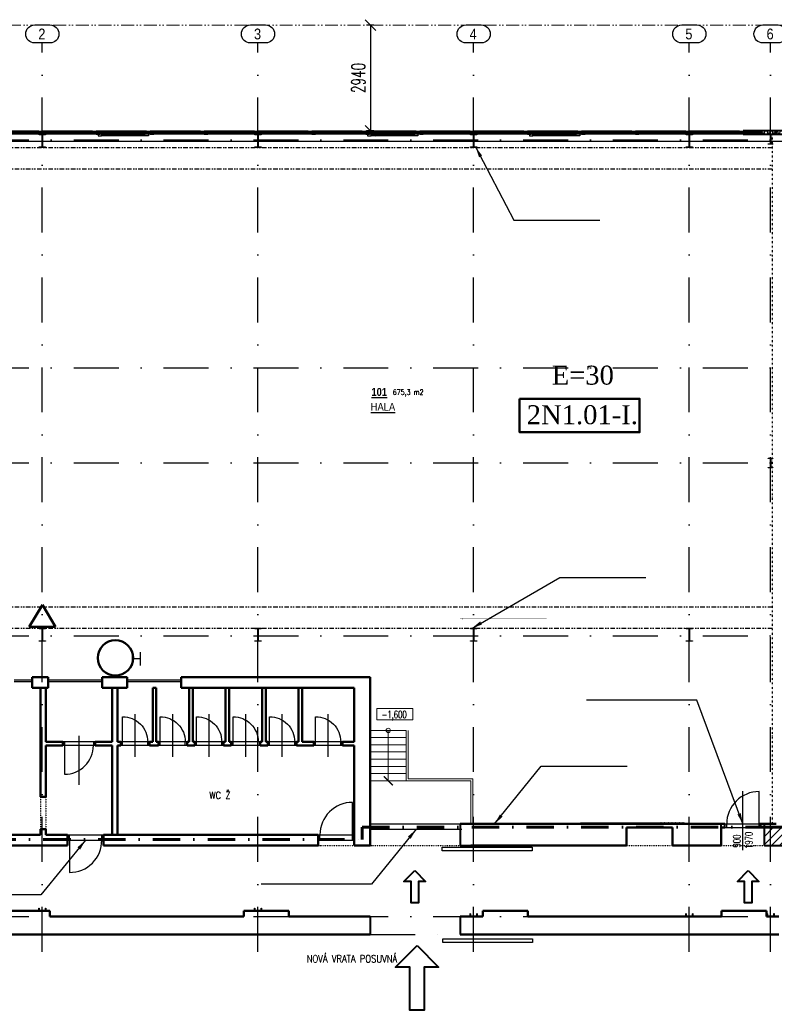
# Model space of a CAD drawing. Header units: millimetres. Extents: x 2886542 to 7567581, y -792623 to 134766.
# Tile 22 of 256: x 3891548 to 3912543, y -362976 to -335601. Entities that reach past the tile are written whole.
import ezdxf

# ---------------------------------------------------------------- set-up
doc = ezdxf.new("R2010")
doc.units = ezdxf.units.MM
for name, pattern in [('ACAD_ISO04W100', [30, 24, -3, 0, -3]), ('ACAD_ISO12W100', [21, 12, -3, 0, -3, 0, -3]), ('DASHDOT', [1, 0.5, -0.25, 0, -0.25]), ('DASHDOTX2', [50.8, 25.4, -12.7, 0, -12.7]), ('DIVIDE', [1.25, 0.5, -0.25, 0, -0.25, 0, -0.25]), ('TEČKOVANÁ', [0.25, 0, -0.25])]:
    doc.linetypes.add(name, pattern=pattern)
for name, color, linetype in [('IN_BP_BOURACI PRACE', 40, 'Continuous'), ('IN_C_CERCHOVANA', 7, 'DIVIDE'), ('IN_C_OSA', 6, 'DASHDOT'), ('IN_LEGENDA_M', 3, 'Continuous'), ('IN_NS_CERCHOVAMA', 20, 'DIVIDE'), ('IN_NS_TENKA', 20, 'Continuous'), ('IN_NS_VYPLNE OTVORU', 16, 'Continuous'), ('IN_TEXT', 7, 'Continuous'), ('IN_VYPLNE OTVORU', 151, 'Continuous'), ('požárničina', 10, 'Continuous')]:
    doc.layers.add(name, color=color, linetype=linetype)
for name, color, linetype, lineweight in [('IN_C_TLUSTA', 5, 'Continuous', 50), ('IN_NS_TLUSTA', 1, 'Continuous', 40), ('IN_SLOUPY', 134, 'Continuous', 30), ('IN_SRAFY', 8, 'Continuous', 9), ('STÁVAJÍCÍ OBJEKTY', 253, 'Continuous', 9)]:
    doc.layers.add(name, color=color, linetype=linetype, lineweight=lineweight)
doc.layers.add('IN_HELP', color=6, linetype='Continuous', plot=False)
doc.styles.add('ARIAL', font='arial.ttf')
doc.styles.add('DVERE', font='SIMPLEX.shx', dxfattribs={"width": 0.65})
doc.styles.add('KOTY', font='SIMPLEX.SHX', dxfattribs={"width": 0.7})
doc.styles.add('ROMAND', font='romand.shx', dxfattribs={"width": 0.85})
doc.styles.add('ROMANT', font='romant')
doc.styles.get("Standard").update_dxf_attribs({"font": 'arial.ttf'})
doc.dimstyles.new('1_75', dxfattribs={"dimscale": 75, "dimtxt": 2.5, "dimasz": 2, "dimexe": 0.7, "dimexo": 0.625, "dimgap": 1, "dimtad": 1, "dimdec": 0, "dimrnd": 1, "dimtxsty": 'DVERE', "dimblk": 'OBLIQUE', "dimcen": 1.5, "dimclrd": 256, "dimclre": 256, "dimclrt": 4, "dimadec": 0, "dimazin": 0, "dimtm": 1e-09, "dimtfac": 1, "dimtdec": 0, "dimtix": 1, "dimtmove": 2, "dimatfit": 3, "dimldrblk": 'OBLIQUE', "dimfxl": 0, "dimarcsym": 0})
doc.dimstyles.new('IN_100', dxfattribs={"dimtxt": 200, "dimasz": 80, "dimexe": 40, "dimexo": 250, "dimgap": 150, "dimtad": 1, "dimdec": 4, "dimrnd": 5, "dimdsep": 46, "dimlunit": 6, "dimtxsty": 'KOTY', "dimblk": 'ARCHTICK', "dimcen": 40, "dimclrd": 256, "dimclrt": 7, "dimadec": 0, "dimazin": 0, "dimtfac": 1, "dimtdec": 4, "dimtmove": 1, "dimatfit": 3, "dimldrblk": 'ARCHTICK', "dimfxl": 0, "dimtolj": 1, "dimtzin": 0, "dimlwd": -1, "dimlwe": -1, "dimarcsym": 0})
doc.dimstyles.new('úhlová', dxfattribs={"dimscale": 0.2, "dimtxt": 2.5, "dimasz": 1.5, "dimexe": 0, "dimexo": 3, "dimgap": 1, "dimtad": 1, "dimdec": 0, "dimzin": 0, "dimdsep": 46, "dimtxsty": 'ROMANT', "dimcen": 5, "dimclrd": 256, "dimclre": 256, "dimclrt": 7, "dimadec": 1, "dimazin": 0, "dimtfac": 1, "dimtdec": 0, "dimtix": 1, "dimtmove": 2, "dimatfit": 3, "dimfxl": 0, "dimtvp": 2, "dimtolj": 1, "dimtzin": 0, "dimarcsym": 0})

# ---------------------------------------------------------------- blocks, each defined once
blk = doc.blocks.new('_ArchTick')
at = {"color": 0, "linetype": 'ByBlock', "const_width": 0.15}
blk.add_lwpolyline([(-0.5, -0.5), (0.5, 0.5)], dxfattribs=at)
blk = doc.blocks.new('_Oblique')
at = {"color": 0, "linetype": 'ByBlock', "lineweight": -2}
blk.add_line((-0.5, -0.5), (0.5, 0.5), dxfattribs=at)
blk = doc.blocks.new('*D3070')
at = {"layer": 'Defpoints', "color": 0, "linetype": 'Continuous', "lineweight": 50}
for p in [(3901499, -335751), (3901306, -338691), (3901499, -338691)]:
    blk.add_point(p, dxfattribs=at)
at = {"layer": 'požárničina', "color": 7, "linetype": 'Continuous', "lineweight": -2}
for p, q in [((3901405, -335751), (3901201, -335751)), ((3901405, -338691), (3901201, -338691))]:
    blk.add_line(p, q, dxfattribs=at)
at = {"layer": 'požárničina', "color": 7, "lineweight": -2}
blk.add_line((3901306, -335751), (3901306, -338691), dxfattribs=at)
at = {"layer": 'požárničina', "color": 7, "linetype": 'Continuous', "lineweight": -2, "xscale": 300, "yscale": 300, "zscale": 300}
for p, rotation in [((3901306, -335751), 90), ((3901306, -338691), 270)]:
    blk.add_blockref('_Oblique', p, dxfattribs=dict(at, rotation=rotation))
at = {"layer": 'požárničina', "color": 7, "linetype": 'Continuous', "lineweight": 9, "insert": (3900969, -337221), "char_height": 375, "attachment_point": 5, "rotation": 90, "style": 'DVERE'}
blk.add_mtext('2940', dxfattribs=at)

msp = doc.modelspace()

# ---------------------------------------------------------------- hatches: boundary and pattern name
at = {"layer": 'IN_SRAFY'}
h = msp.add_hatch(dxfattribs=at)
h.set_pattern_fill('HONEY', color=250, scale=15)
h.set_pattern_definition([(0, (3590032.77, -350293.27), (71.4375, 41.2444597), [47.625, -95.25]), (120, (3590032.77, -350293.27), (-71.4375, 41.24446), [47.625, -95.25]), (60, (3590032.77, -350293.27), (2e-07, 82.4889196), [-95.25, 47.625])])
h.paths.add_polyline_path([(3914058.2, -338690.8), (3911678.2, -338690.8), (3911678.2, -338790.8), (3914058.2, -338790.8)])
at = {"layer": 'IN_SRAFY', "lineweight": 30}
h = msp.add_hatch(dxfattribs=at)
h.set_pattern_fill('ANSI31', color=250, scale=50)
h.set_pattern_definition([(45, (3590032.77, -350293.27), (-112.2532, 112.2532), [])])
h.paths.add_polyline_path([(3912818.2, -358060.8), (3912438.2, -358060.8), (3912438.2, -358560.8), (3912818.2, -358560.8)])
h.paths.add_polyline_path([(3912438.2, -358060.8), (3912268.2, -358060.8), (3912268.2, -358560.8), (3912438.2, -358560.8)])

# ---------------------------------------------------------------- linework, layer by layer
at = {"color": 250, "linetype": 'TEČKOVANÁ', "lineweight": 13, "ltscale": 20}
for p, q in [((3906203.2, -352260.8), (3903803.2, -352260.8)), ((3910043.2, -357925.6), (3907143.2, -357925.6))]:
    msp.add_line(p, q, dxfattribs=at)
at = {"layer": 'IN_BP_BOURACI PRACE', "color": 250}
for p, q in [((3901303.2, -357960.8), (3903853.2, -357960.8)), ((3901303.2, -358110.8), (3903853.2, -358110.8))]:
    msp.add_line(p, q, dxfattribs=at)
at = {"layer": 'IN_C_CERCHOVANA', "color": 250, "ltscale": 50}
for p, q in [((3892123.2, -357210.8), (3892123.2, -358110.8)), ((3892273.2, -357210.8), (3892273.2, -358110.8)), ((3899853.2, -358560.8), (3900853.2, -358560.8)), ((3901303.2, -358560.8), (3904103.3, -358560.8)), ((3908433.2, -358560.8), (3909708.2, -358560.8)), ((3911068.2, -358560.8), (3912268.2, -358560.8))]:
    msp.add_line(p, q, dxfattribs=at)
at = {"layer": 'IN_C_OSA', "color": 250, "ltscale": 2500}
for p, q in [((3892178.2, -361517), (3892178.2, -336248.2)), ((3898178.2, -361517), (3898178.2, -336248.2)), ((3904178.2, -361517), (3904178.2, -336248.2)), ((3910178.2, -361517), (3910178.2, -336248.2)), ((3912438.2, -361517), (3912438.2, -336248.2)), ((3885552.3, -338940.8), (3946125.5, -338940.8)), ((3885552.3, -345275.8), (3946125.5, -345275.8)), ((3885552.3, -347925.8), (3946125.5, -347925.8)), ((3885552.3, -352730.8), (3946125.5, -352730.8)), ((3885552.3, -360530.8), (3913770.8, -360530.8)), ((3901303.2, -361030.8), (3903803.2, -361030.8))]:
    msp.add_line(p, q, dxfattribs=at)
at = {"layer": 'IN_C_OSA', "color": 250, "linetype": 'ByBlock'}
for points in [[(3891967, -336248.2, -1), (3891967, -335748.2), (3892389.5, -335748.2, -1), (3892389.5, -336248.2)], [(3897967, -336248.2, -1), (3897967, -335748.2), (3898389.5, -335748.2, -1), (3898389.5, -336248.2)], [(3903967, -336248.2, -1), (3903967, -335748.2), (3904389.5, -335748.2, -1), (3904389.5, -336248.2)], [(3909967, -336248.2, -1), (3909967, -335748.2), (3910389.5, -335748.2, -1), (3910389.5, -336248.2)], [(3912227, -336248.2, -1), (3912227, -335748.2), (3912649.5, -335748.2, -1), (3912649.5, -336248.2)]]:
    msp.add_lwpolyline(points, format="xyb", close=True, dxfattribs=at)
at = {"layer": 'IN_C_TLUSTA', "color": 250}
for p, q in [((3891893.2, -354180.8), (3891893.2, -353880.8)), ((3892343.2, -353880.8), (3891893.2, -353880.8)), ((3892343.2, -354180.8), (3892343.2, -353880.8)), ((3894543.2, -353880.8), (3893843.2, -353880.8)), ((3893843.2, -354180.8), (3893843.2, -353880.8)), ((3894543.2, -354180.8), (3894543.2, -353880.8)), ((3901303.2, -353880.8), (3896043.2, -353880.8)), ((3896043.2, -354180.8), (3896043.2, -353880.8)), ((3901303.2, -353880.8), (3901303.2, -358560.8)), ((3892343.2, -354180.8), (3891893.2, -354180.8)), ((3892123.2, -357210.8), (3892123.2, -354180.8)), ((3892273.2, -355680.8), (3892273.2, -354180.8)), ((3892273.2, -355680.8), (3892273.2, -354180.8)), ((3894543.2, -354180.8), (3893843.2, -354180.8)), ((3894123.2, -355680.8), (3894123.2, -354180.8)), ((3894273.2, -355680.8), (3894273.2, -354180.8)), ((3895248.2, -355680.8), (3895248.2, -354180.8)), ((3895248.2, -354180.8), (3895348.2, -354180.8)), ((3895348.2, -355680.8), (3895348.2, -354180.8)), ((3900853.2, -354180.8), (3896043.2, -354180.8)), ((3896263.2, -355680.8), (3896263.2, -354180.8)), ((3896363.2, -355680.8), (3896363.2, -354180.8)), ((3897278.2, -355680.8), (3897278.2, -354180.8)), ((3897378.2, -355680.8), (3897378.2, -354180.8)), ((3898293.2, -355680.8), (3898293.2, -354180.8)), ((3898393.2, -355680.8), (3898393.2, -354180.8)), ((3899308.2, -355680.8), (3899308.2, -354180.8)), ((3899408.2, -355680.8), (3899408.2, -354180.8)), ((3900853.2, -354180.8), (3900853.2, -355680.8)), ((3892748.2, -355680.8), (3892273.2, -355680.8)), ((3892273.2, -357210.8), (3892273.2, -355780.8)), ((3892748.2, -355780.8), (3892273.2, -355780.8)), ((3892748.2, -355780.8), (3892748.2, -355680.8)), ((3894123.2, -355680.8), (3893648.2, -355680.8)), ((3893648.2, -355780.8), (3893648.2, -355680.8)), ((3894123.2, -355780.8), (3893648.2, -355780.8)), ((3894123.2, -358260.8), (3894123.2, -355780.8)), ((3894360.7, -355680.8), (3894273.2, -355680.8)), ((3894360.7, -355780.8), (3894273.2, -355780.8)), ((3894273.2, -358260.8), (3894273.2, -355780.8)), ((3894360.7, -355680.8), (3894360.7, -355780.8)), ((3895248.2, -355680.8), (3895160.7, -355680.8)), ((3895160.7, -355680.8), (3895160.7, -355780.8)), ((3895405.7, -355780.8), (3895160.7, -355780.8)), ((3895405.7, -355680.8), (3895348.2, -355680.8)), ((3895405.7, -355680.8), (3895405.7, -355780.8)), ((3896263.2, -355680.8), (3896205.7, -355680.8)), ((3896205.7, -355680.8), (3896205.7, -355780.8)), ((3896420.7, -355780.8), (3896205.7, -355780.8)), ((3896420.7, -355680.8), (3896363.2, -355680.8)), ((3896420.7, -355680.8), (3896420.7, -355780.8)), ((3897278.2, -355680.8), (3897220.7, -355680.8)), ((3897220.7, -355680.8), (3897220.7, -355780.8)), ((3897435.7, -355780.8), (3897220.7, -355780.8)), ((3897435.7, -355680.8), (3897378.2, -355680.8)), ((3897435.7, -355680.8), (3897435.7, -355780.8)), ((3898293.2, -355680.8), (3898235.7, -355680.8)), ((3898235.7, -355680.8), (3898235.7, -355780.8)), ((3898450.7, -355780.8), (3898235.7, -355780.8)), ((3898450.7, -355680.8), (3898393.2, -355680.8)), ((3898450.7, -355680.8), (3898450.7, -355780.8)), ((3899308.2, -355680.8), (3899250.7, -355680.8)), ((3899250.7, -355680.8), (3899250.7, -355780.8)), ((3899730.7, -355780.8), (3899250.7, -355780.8)), ((3899730.7, -355680.8), (3899408.2, -355680.8)), ((3899730.7, -355680.8), (3899730.7, -355780.8)), ((3900853.2, -355680.8), (3900530.7, -355680.8)), ((3900530.7, -355680.8), (3900530.7, -355780.8)), ((3900853.2, -355780.8), (3900530.7, -355780.8)), ((3900853.2, -355780.8), (3900853.2, -358260.8)), ((3892273.2, -357210.8), (3892123.2, -357210.8)), ((3903803.2, -357960.8), (3911168.2, -357960.8)), ((3908433.2, -358060.9), (3909708.2, -358060.8)), ((3908433.2, -358560.8), (3908433.2, -358060.9)), ((3909708.2, -358560.8), (3909708.2, -358060.8)), ((3911068.2, -358060.9), (3911168.2, -358060.8)), ((3911068.2, -358560.8), (3911068.2, -358060.9)), ((3912118.2, -357960.8), (3912593.2, -357960.8)), ((3912268.2, -358060.8), (3912818.2, -358060.8)), ((3892123.2, -358260.8), (3886243.2, -358260.8)), ((3892273.2, -358110.8), (3892123.2, -358110.8)), ((3892123.2, -358260.8), (3892123.2, -358110.8)), ((3892273.2, -358260.8), (3892273.2, -358110.8)), ((3892883.2, -358260.8), (3892273.2, -358260.8)), ((3892883.2, -358560.8), (3892883.2, -358260.8)), ((3899853.2, -358260.8), (3893883.2, -358260.8)), ((3893883.2, -358560.8), (3893883.2, -358260.8)), ((3899853.2, -358560.8), (3899853.2, -358260.8)), ((3900853.2, -358560.8), (3900853.2, -358260.8)), ((3892883.2, -358560.8), (3885943.2, -358560.8)), ((3899853.2, -358560.8), (3893883.2, -358560.8)), ((3900853.2, -358560.8), (3901303.2, -358560.8)), ((3904103.2, -358560.8), (3908433.2, -358560.8)), ((3909708.2, -358560.8), (3911068.2, -358560.8)), ((3891133.2, -360380.8), (3892383.2, -360380.8)), ((3892383.2, -360380.8), (3892383.2, -360530.8)), ((3897783.2, -360380.8), (3899033.2, -360380.8)), ((3897783.2, -360380.8), (3897783.2, -360530.8)), ((3899033.2, -360380.8), (3899033.2, -360530.8)), ((3904433.2, -360380.8), (3905683.2, -360380.8)), ((3904433.2, -360380.8), (3904433.2, -360530.8)), ((3905683.2, -360380.8), (3905683.2, -360530.8)), ((3911070.8, -360380.8), (3912320.8, -360380.8)), ((3911070.8, -360380.8), (3911070.8, -360530.8)), ((3912320.8, -360380.8), (3912320.8, -360530.8)), ((3897783.2, -360530.8), (3892383.2, -360530.8)), ((3901303.2, -360530.8), (3899033.2, -360530.8)), ((3904433.2, -360530.8), (3903803.2, -360530.8)), ((3911070.8, -360530.8), (3905683.2, -360530.8)), ((3912670.8, -360530.8), (3912320.8, -360530.8)), ((3901303.2, -361030.8), (3885943.2, -361030.8)), ((3912670.8, -361030.8), (3903803.2, -361030.8))]:
    msp.add_line(p, q, dxfattribs=at)
at = {"layer": 'IN_NS_CERCHOVAMA', "color": 250, "ltscale": 100}
msp.add_line((3912493.2, -357960.8), (3912493.2, -338790.8), dxfattribs=at)
at = {"layer": 'IN_NS_CERCHOVAMA', "color": 250, "ltscale": 250}
for p, q in [((3886093.2, -339150.8), (3912493.2, -339150.8)), ((3886093.2, -339750.8), (3912493.2, -339750.8)), ((3886093.2, -351920.8), (3912493.2, -351920.8)), ((3886093.2, -352520.8), (3912493.2, -352520.8))]:
    msp.add_line(p, q, dxfattribs=at)
at = {"layer": 'IN_NS_TENKA', "color": 250}
msp.add_line((3927643.2, -338990.8), (3886243.2, -338990.8), dxfattribs=at)
at = {"layer": 'IN_NS_TLUSTA', "color": 250}
for p, q in [((3914058.2, -338690.8), (3911678.2, -338690.8)), ((3911678.2, -338690.8), (3911678.2, -338790.8)), ((3914058.2, -338790.8), (3911678.2, -338790.8)), ((3903803.2, -357960.8), (3903803.2, -358560.8)), ((3911068.2, -358560.8), (3911068.2, -357960.8)), ((3911068.2, -357960.8), (3911168.2, -357960.8)), ((3911068.2, -358060.8), (3911168.2, -358060.8)), ((3911168.2, -358060.8), (3911168.2, -357960.8)), ((3912168.2, -357960.8), (3912268.2, -357960.8)), ((3912168.2, -358060.8), (3912168.2, -357960.8)), ((3912168.2, -358060.8), (3912268.2, -358060.8)), ((3912268.2, -358560.8), (3912268.2, -357960.8)), ((3903803.2, -358560.8), (3904103.2, -358560.8)), ((3912268.2, -358560.8), (3912818.2, -358560.8)), ((3901303.2, -360530.8), (3901303.2, -361030.8)), ((3903803.2, -360530.8), (3903803.2, -361030.8))]:
    msp.add_line(p, q, dxfattribs=at)
for points in [[(3902539.3, -359258.3), (3902839.3, -359557.3), (3902639.3, -359557.3), (3902639.3, -360157.3), (3902439.3, -360157.3), (3902439.3, -359557.3), (3902239.3, -359557.3)], [(3911815.9, -359258.3), (3912115.9, -359557.3), (3911915.9, -359557.3), (3911915.9, -360157.3), (3911715.9, -360157.3), (3911715.9, -359557.3), (3911515.9, -359557.3)], [(3902603.2, -361345.1), (3903203.2, -361943.1), (3902803.2, -361943.1), (3902803.2, -363143.1), (3902403.2, -363143.1), (3902403.2, -361943.1), (3902003.2, -361943.1)]]:
    msp.add_lwpolyline(points, close=True, dxfattribs=at)
at = {"layer": 'IN_NS_VYPLNE OTVORU', "color": 250}
for p, q in [((3892078.2, -338700.8), (3890728.2, -338700.8)), ((3892078.2, -338730.8), (3890778.2, -338730.8)), ((3892078.2, -338750.8), (3890778.2, -338750.8)), ((3892078.2, -338780.8), (3890778.2, -338780.8)), ((3893578.2, -338700.8), (3892228.2, -338700.8)), ((3893578.2, -338730.8), (3892278.2, -338730.8)), ((3893578.2, -338750.8), (3892278.2, -338750.8)), ((3893578.2, -338780.8), (3892278.2, -338780.8)), ((3895078.2, -338700.8), (3893728.2, -338700.8)), ((3895078.2, -338730.8), (3893778.2, -338730.8)), ((3895078.2, -338750.8), (3893778.2, -338750.8)), ((3895028.2, -338750.8), (3893778.2, -338750.8)), ((3895078.2, -338780.8), (3893778.2, -338780.8)), ((3895028.2, -338780.8), (3893828.2, -338780.8)), ((3895028.2, -338800.8), (3893828.2, -338800.8)), ((3895028.2, -338830.8), (3893828.2, -338830.8)), ((3896578.2, -338700.8), (3895228.2, -338700.8)), ((3896578.2, -338730.8), (3895278.2, -338730.8)), ((3896578.2, -338750.8), (3895278.2, -338750.8)), ((3896578.2, -338780.8), (3895278.2, -338780.8)), ((3898078.2, -338700.8), (3896728.2, -338700.8)), ((3898078.2, -338730.8), (3896778.2, -338730.8)), ((3898078.2, -338750.8), (3896778.2, -338750.8)), ((3898078.2, -338780.8), (3896778.2, -338780.8)), ((3899578.2, -338700.8), (3898228.2, -338700.8)), ((3899578.2, -338730.8), (3898278.2, -338730.8)), ((3899578.2, -338750.8), (3898278.2, -338750.8)), ((3899578.2, -338780.8), (3898278.2, -338780.8)), ((3901078.2, -338700.8), (3899728.2, -338700.8)), ((3901078.2, -338730.8), (3899778.2, -338730.8)), ((3901078.2, -338750.8), (3899778.2, -338750.8)), ((3901078.2, -338780.8), (3899778.2, -338780.8)), ((3902578.2, -338700.8), (3901228.2, -338700.8)), ((3902578.2, -338730.8), (3901278.2, -338730.8)), ((3902578.2, -338750.8), (3901278.2, -338750.8)), ((3902528.2, -338750.8), (3901278.2, -338750.8)), ((3902578.2, -338780.8), (3901278.2, -338780.8)), ((3902528.2, -338780.8), (3901328.2, -338780.8)), ((3902528.2, -338800.8), (3901328.2, -338800.8)), ((3902528.2, -338830.8), (3901328.2, -338830.8)), ((3904078.2, -338700.8), (3902728.2, -338700.8)), ((3904078.2, -338730.8), (3902778.2, -338730.8)), ((3904078.2, -338750.8), (3902778.2, -338750.8)), ((3904078.2, -338780.8), (3902778.2, -338780.8)), ((3905578.2, -338700.8), (3904228.2, -338700.8)), ((3905578.2, -338730.8), (3904278.2, -338730.8)), ((3905578.2, -338750.8), (3904278.2, -338750.8)), ((3905578.2, -338780.8), (3904278.2, -338780.8)), ((3907078.2, -338700.8), (3905728.2, -338700.8)), ((3907078.2, -338730.8), (3905778.2, -338730.8)), ((3907078.2, -338750.8), (3905778.2, -338750.8)), ((3907078.2, -338780.8), (3905778.2, -338780.8)), ((3907028.2, -338750.8), (3905828.2, -338750.8)), ((3907028.2, -338780.8), (3905828.2, -338780.8)), ((3907028.2, -338800.8), (3905828.2, -338800.8)), ((3907028.2, -338830.8), (3905828.2, -338830.8)), ((3908578.2, -338700.8), (3907228.2, -338700.8)), ((3908578.2, -338730.8), (3907278.2, -338730.8)), ((3908578.2, -338750.8), (3907278.2, -338750.8)), ((3908578.2, -338780.8), (3907278.2, -338780.8)), ((3910078.2, -338700.8), (3908728.2, -338700.8)), ((3910078.2, -338730.8), (3908778.2, -338730.8)), ((3910078.2, -338750.8), (3908778.2, -338750.8)), ((3910078.2, -338780.8), (3908778.2, -338780.8)), ((3911578.2, -338700.8), (3910228.2, -338700.8)), ((3911578.2, -338730.8), (3910278.2, -338730.8)), ((3911578.2, -338750.8), (3910278.2, -338750.8)), ((3911578.2, -338780.8), (3910278.2, -338780.8)), ((3911168.2, -357960.8), (3912118.2, -357960.8)), ((3911168.2, -358060.8), (3912168.2, -358060.8)), ((3911218.2, -358060.8), (3911218.2, -357960.8)), ((3912118.2, -358060.8), (3912118.2, -357960.8)), ((3912118.2, -358060.8), (3912168.2, -358060.8))]:
    msp.add_line(p, q, dxfattribs=at)
for points in [[(3892078.2, -338700.8), (3892178.2, -338700.8), (3892178.2, -338780.8), (3892078.2, -338780.8)], [(3892278.2, -338700.8), (3892178.2, -338700.8), (3892178.2, -338780.8), (3892278.2, -338780.8)], [(3893578.2, -338700.8), (3893678.2, -338700.8), (3893678.2, -338780.8), (3893578.2, -338780.8)], [(3893778.2, -338700.8), (3893678.2, -338700.8), (3893678.2, -338780.8), (3893778.2, -338780.8)], [(3893828.2, -338750.8), (3893728.2, -338750.8), (3893728.2, -338830.8), (3893828.2, -338830.8)], [(3895028.2, -338750.8), (3895128.2, -338750.8), (3895128.2, -338830.8), (3895028.2, -338830.8)], [(3895078.2, -338700.8), (3895178.2, -338700.8), (3895178.2, -338780.8), (3895078.2, -338780.8)], [(3895278.2, -338700.8), (3895178.2, -338700.8), (3895178.2, -338780.8), (3895278.2, -338780.8)], [(3896578.2, -338700.8), (3896678.2, -338700.8), (3896678.2, -338780.8), (3896578.2, -338780.8)], [(3896778.2, -338700.8), (3896678.2, -338700.8), (3896678.2, -338780.8), (3896778.2, -338780.8)], [(3898078.2, -338700.8), (3898178.2, -338700.8), (3898178.2, -338780.8), (3898078.2, -338780.8)], [(3898278.2, -338700.8), (3898178.2, -338700.8), (3898178.2, -338780.8), (3898278.2, -338780.8)], [(3899578.2, -338700.8), (3899678.2, -338700.8), (3899678.2, -338780.8), (3899578.2, -338780.8)], [(3899778.2, -338700.8), (3899678.2, -338700.8), (3899678.2, -338780.8), (3899778.2, -338780.8)], [(3901078.2, -338700.8), (3901178.2, -338700.8), (3901178.2, -338780.8), (3901078.2, -338780.8)], [(3901278.2, -338700.8), (3901178.2, -338700.8), (3901178.2, -338780.8), (3901278.2, -338780.8)], [(3901328.2, -338750.8), (3901228.2, -338750.8), (3901228.2, -338830.8), (3901328.2, -338830.8)], [(3902528.2, -338750.8), (3902628.2, -338750.8), (3902628.2, -338830.8), (3902528.2, -338830.8)], [(3902578.2, -338700.8), (3902678.2, -338700.8), (3902678.2, -338780.8), (3902578.2, -338780.8)], [(3902778.2, -338700.8), (3902678.2, -338700.8), (3902678.2, -338780.8), (3902778.2, -338780.8)], [(3904078.2, -338700.8), (3904178.2, -338700.8), (3904178.2, -338780.8), (3904078.2, -338780.8)], [(3904278.2, -338700.8), (3904178.2, -338700.8), (3904178.2, -338780.8), (3904278.2, -338780.8)], [(3905578.2, -338700.8), (3905678.2, -338700.8), (3905678.2, -338780.8), (3905578.2, -338780.8)], [(3905778.2, -338700.8), (3905678.2, -338700.8), (3905678.2, -338780.8), (3905778.2, -338780.8)], [(3905828.2, -338750.8), (3905728.2, -338750.8), (3905728.2, -338830.8), (3905828.2, -338830.8)], [(3907028.2, -338750.8), (3907128.2, -338750.8), (3907128.2, -338830.8), (3907028.2, -338830.8)], [(3907078.2, -338700.8), (3907178.2, -338700.8), (3907178.2, -338780.8), (3907078.2, -338780.8)], [(3907278.2, -338700.8), (3907178.2, -338700.8), (3907178.2, -338780.8), (3907278.2, -338780.8)], [(3908578.2, -338700.8), (3908678.2, -338700.8), (3908678.2, -338780.8), (3908578.2, -338780.8)], [(3908778.2, -338700.8), (3908678.2, -338700.8), (3908678.2, -338780.8), (3908778.2, -338780.8)], [(3910078.2, -338700.8), (3910178.2, -338700.8), (3910178.2, -338780.8), (3910078.2, -338780.8)], [(3910278.2, -338700.8), (3910178.2, -338700.8), (3910178.2, -338780.8), (3910278.2, -338780.8)], [(3911578.2, -338700.8), (3911678.2, -338700.8), (3911678.2, -338780.8), (3911578.2, -338780.8)], [(3903303.2, -358610.8), (3905803.2, -358610.8), (3905803.2, -358710.8), (3903303.2, -358710.8)], [(3903319.5, -361153.4), (3905819.5, -361153.4), (3905819.5, -361253.4), (3903319.5, -361253.4)]]:
    msp.add_lwpolyline(points, close=True, dxfattribs=at)
msp.add_lwpolyline([(3912118.2, -357960.8), (3912118.2, -357060.8, 0.4142136), (3911218.2, -357960.8)], format="xyb", dxfattribs=at)
at = {"layer": 'IN_SLOUPY', "color": 250}
for points in [[(3892174.2, -339120.1), (3892174.2, -338821.5, 0.4142136), (3892156.2, -338803.5), (3892093.2, -338803.5), (3892093.2, -338790.8), (3892263.2, -338790.8), (3892263.2, -338803.5), (3892200.2, -338803.5, 0.4142136), (3892182.2, -338821.5), (3892182.2, -339120.1, 0.4142136), (3892200.2, -339138.1), (3892263.2, -339138.1), (3892263.2, -339150.8), (3892093.2, -339150.8), (3892093.2, -339138.1), (3892156.2, -339138.1, 0.4142136), (3892174.2, -339120.1)], [(3898174.2, -339120.1), (3898174.2, -338821.5, 0.4142136), (3898156.2, -338803.5), (3898093.2, -338803.5), (3898093.2, -338790.8), (3898263.2, -338790.8), (3898263.2, -338803.5), (3898200.2, -338803.5, 0.4142136), (3898182.2, -338821.5), (3898182.2, -339120.1, 0.4142136), (3898200.2, -339138.1), (3898263.2, -339138.1), (3898263.2, -339150.8), (3898093.2, -339150.8), (3898093.2, -339138.1), (3898156.2, -339138.1, 0.4142136), (3898174.2, -339120.1)], [(3904174.2, -339120.1), (3904174.2, -338821.5, 0.4142136), (3904156.2, -338803.5), (3904093.2, -338803.5), (3904093.2, -338790.8), (3904263.2, -338790.8), (3904263.2, -338803.5), (3904200.2, -338803.5, 0.4142136), (3904182.2, -338821.5), (3904182.2, -339120.1, 0.4142136), (3904200.2, -339138.1), (3904263.2, -339138.1), (3904263.2, -339150.8), (3904093.2, -339150.8), (3904093.2, -339138.1), (3904156.2, -339138.1, 0.4142136), (3904174.2, -339120.1)], [(3910174.2, -339120.1), (3910174.2, -338821.5, 0.4142136), (3910156.2, -338803.5), (3910093.2, -338803.5), (3910093.2, -338790.8), (3910263.2, -338790.8), (3910263.2, -338803.5), (3910200.2, -338803.5, 0.4142136), (3910182.2, -338821.5), (3910182.2, -339120.1, 0.4142136), (3910200.2, -339138.1), (3910263.2, -339138.1), (3910263.2, -339150.8), (3910093.2, -339150.8), (3910093.2, -339138.1), (3910156.2, -339138.1, 0.4142136), (3910174.2, -339120.1)], [(3912434.9, -339035.6), (3912434.9, -338816, 0.4142136), (3912419.9, -338801), (3912370.7, -338801), (3912370.7, -338790.8), (3912505.7, -338790.8), (3912505.7, -338801), (3912456.5, -338801, 0.4142136), (3912441.5, -338816), (3912441.5, -339035.6, 0.4142136), (3912456.5, -339050.6), (3912505.7, -339050.6), (3912505.7, -339060.8), (3912370.7, -339060.8), (3912370.7, -339050.6), (3912419.9, -339050.6, 0.4142136)], [(3912434.9, -348035.6), (3912434.9, -347816, 0.4142136), (3912419.9, -347801), (3912370.7, -347801), (3912370.7, -347790.8), (3912505.7, -347790.8), (3912505.7, -347801), (3912456.5, -347801, 0.4142136), (3912441.5, -347816), (3912441.5, -348035.6, 0.4142136), (3912456.5, -348050.6), (3912505.7, -348050.6), (3912505.7, -348060.8), (3912370.7, -348060.8), (3912370.7, -348050.6), (3912419.9, -348050.6, 0.4142136)], [(3892174.2, -352850.1), (3892174.2, -352551.5, 0.4142136), (3892156.2, -352533.5), (3892093.2, -352533.5), (3892093.2, -352520.8), (3892263.2, -352520.8), (3892263.2, -352533.5), (3892200.2, -352533.5, 0.4142136), (3892182.2, -352551.5), (3892182.2, -352850.1, 0.4142136), (3892200.2, -352868.1), (3892263.2, -352868.1), (3892263.2, -352880.8), (3892093.2, -352880.8), (3892093.2, -352868.1), (3892156.2, -352868.1, 0.4142136), (3892174.2, -352850.1)], [(3898174.2, -352850.1), (3898174.2, -352551.5, 0.4142136), (3898156.2, -352533.5), (3898093.2, -352533.5), (3898093.2, -352520.8), (3898263.2, -352520.8), (3898263.2, -352533.5), (3898200.2, -352533.5, 0.4142136), (3898182.2, -352551.5), (3898182.2, -352850.1, 0.4142136), (3898200.2, -352868.1), (3898263.2, -352868.1), (3898263.2, -352880.8), (3898093.2, -352880.8), (3898093.2, -352868.1), (3898156.2, -352868.1, 0.4142136), (3898174.2, -352850.1)], [(3904174.2, -352850.1), (3904174.2, -352551.5, 0.4142136), (3904156.2, -352533.5), (3904093.2, -352533.5), (3904093.2, -352520.8), (3904263.2, -352520.8), (3904263.2, -352533.5), (3904200.2, -352533.5, 0.4142136), (3904182.2, -352551.5), (3904182.2, -352850.1, 0.4142136), (3904200.2, -352868.1), (3904263.2, -352868.1), (3904263.2, -352880.8), (3904093.2, -352880.8), (3904093.2, -352868.1), (3904156.2, -352868.1, 0.4142136), (3904174.2, -352850.1)], [(3910174.2, -352850.1), (3910174.2, -352551.5, 0.4142136), (3910156.2, -352533.5), (3910093.2, -352533.5), (3910093.2, -352520.8), (3910263.2, -352520.8), (3910263.2, -352533.5), (3910200.2, -352533.5, 0.4142136), (3910182.2, -352551.5), (3910182.2, -352850.1, 0.4142136), (3910200.2, -352868.1), (3910263.2, -352868.1), (3910263.2, -352880.8), (3910093.2, -352880.8), (3910093.2, -352868.1), (3910156.2, -352868.1, 0.4142136), (3910174.2, -352850.1)], [(3892096.8, -360371.5), (3892101.3, -360372.3), (3892255.3, -360372.3), (3892259.7, -360371.5, 0.1989124), (3892265.9, -360365.2), (3892266.8, -360360.8), (3892266.8, -360311.8), (3892267.2, -360309.5), (3892268.5, -360307.6), (3892270.5, -360306.3), (3892272.8, -360305.8), (3892278.3, -360305.8), (3892278.3, -360380.8), (3892078.3, -360380.8), (3892078.3, -360305.8), (3892083.8, -360305.8), (3892086, -360306.3), (3892088, -360307.6), (3892089.3, -360309.5), (3892089.8, -360311.8), (3892089.8, -360360.8), (3892090.6, -360365.2, 0.1989124)], [(3898096.8, -360371.5), (3898101.3, -360372.3), (3898255.3, -360372.3), (3898259.7, -360371.5, 0.1989124), (3898265.9, -360365.2), (3898266.8, -360360.8), (3898266.8, -360311.8), (3898267.2, -360309.5), (3898268.5, -360307.6), (3898270.5, -360306.3), (3898272.8, -360305.8), (3898278.3, -360305.8), (3898278.3, -360380.8), (3898078.3, -360380.8), (3898078.3, -360305.8), (3898083.8, -360305.8), (3898086, -360306.3), (3898088, -360307.6), (3898089.3, -360309.5), (3898089.8, -360311.8), (3898089.8, -360360.8), (3898090.6, -360365.2, 0.1989124)], [(3904096.8, -360521.5), (3904101.3, -360522.3), (3904255.3, -360522.3), (3904259.7, -360521.5, 0.1989124), (3904265.9, -360515.2), (3904266.8, -360510.8), (3904266.8, -360461.8), (3904267.2, -360459.5), (3904268.5, -360457.6), (3904270.5, -360456.3), (3904272.8, -360455.8), (3904278.3, -360455.8), (3904278.3, -360530.8), (3904078.3, -360530.8), (3904078.3, -360455.8), (3904083.8, -360455.8), (3904086, -360456.3), (3904088, -360457.6), (3904089.3, -360459.5), (3904089.8, -360461.8), (3904089.8, -360510.8), (3904090.6, -360515.2, 0.1989124)], [(3910096.8, -360521.5), (3910101.3, -360522.3), (3910255.3, -360522.3), (3910259.7, -360521.5, 0.1989124), (3910265.9, -360515.2), (3910266.8, -360510.8), (3910266.8, -360461.8), (3910267.2, -360459.5), (3910268.5, -360457.6), (3910270.5, -360456.3), (3910272.8, -360455.8), (3910278.3, -360455.8), (3910278.3, -360530.8), (3910078.3, -360530.8), (3910078.3, -360455.8), (3910083.8, -360455.8), (3910086, -360456.3), (3910088, -360457.6), (3910089.3, -360459.5), (3910089.8, -360461.8), (3910089.8, -360510.8), (3910090.6, -360515.2, 0.1989124)], [(3912356.8, -360521.5), (3912361.3, -360522.3), (3912515.3, -360522.3), (3912519.7, -360521.5, 0.1989124), (3912525.9, -360515.2), (3912526.8, -360510.8), (3912526.8, -360461.8), (3912527.2, -360459.5), (3912528.5, -360457.6), (3912530.5, -360456.3), (3912532.8, -360455.8), (3912538.3, -360455.8), (3912538.3, -360530.8), (3912338.3, -360530.8), (3912338.3, -360455.8), (3912343.8, -360455.8), (3912346, -360456.3), (3912348, -360457.6), (3912349.3, -360459.5), (3912349.8, -360461.8), (3912349.8, -360510.8), (3912350.6, -360515.2, 0.1989124)]]:
    msp.add_lwpolyline(points, format="xyb", close=True, dxfattribs=at)
at = {"layer": 'IN_TEXT', "color": 250, "linetype": 'ByBlock'}
msp.add_line((3911668.2, -358693.3), (3911668.2, -357052.5), dxfattribs=at)
at = {"layer": 'IN_VYPLNE OTVORU', "color": 250}
for p, q in [((3891893.2, -353960.8), (3891393.2, -353960.8)), ((3891893.2, -354010.8), (3891393.2, -354010.8)), ((3893843.2, -353960.8), (3892343.2, -353960.8)), ((3893843.2, -354010.8), (3892343.2, -354010.8)), ((3896043.2, -353960.8), (3894543.2, -353960.8)), ((3896043.2, -354010.8), (3894543.2, -354010.8)), ((3894760.7, -356094), (3894760.7, -354909.3)), ((3895805.7, -356094), (3895805.7, -354909.3)), ((3896820.7, -356094), (3896820.7, -354909.3)), ((3897835.7, -356094), (3897835.7, -354909.3)), ((3898850.7, -356094), (3898850.7, -354909.3)), ((3900130.7, -356094), (3900130.7, -354909.3)), ((3893198.2, -355515.9), (3893198.2, -356872.8)), ((3893648.2, -355680.8), (3892748.2, -355680.8)), ((3893648.2, -355780.8), (3892748.2, -355780.8)), ((3892798.2, -355680.8), (3892798.2, -355780.8)), ((3893598.2, -355680.8), (3893598.2, -355780.8)), ((3895160.7, -355680.8), (3894360.7, -355680.8)), ((3895160.7, -355780.8), (3894360.7, -355780.8)), ((3894410.7, -355780.8), (3894410.7, -355680.8)), ((3895110.7, -355780.8), (3895110.7, -355680.8)), ((3896205.7, -355680.8), (3895405.7, -355680.8)), ((3896205.7, -355780.8), (3895405.7, -355780.8)), ((3895455.7, -355780.8), (3895455.7, -355680.8)), ((3896155.7, -355780.8), (3896155.7, -355680.8)), ((3897220.7, -355680.8), (3896420.7, -355680.8)), ((3897220.7, -355780.8), (3896420.7, -355780.8)), ((3896470.7, -355780.8), (3896470.7, -355680.8)), ((3897170.7, -355780.8), (3897170.7, -355680.8)), ((3898235.7, -355680.8), (3897435.7, -355680.8)), ((3898235.7, -355780.8), (3897435.7, -355780.8)), ((3897485.7, -355780.8), (3897485.7, -355680.8)), ((3898185.7, -355780.8), (3898185.7, -355680.8)), ((3899250.7, -355680.8), (3898450.7, -355680.8)), ((3899250.7, -355780.8), (3898450.7, -355780.8)), ((3898500.7, -355780.8), (3898500.7, -355680.8)), ((3899200.7, -355780.8), (3899200.7, -355680.8)), ((3900530.7, -355680.8), (3899730.7, -355680.8)), ((3900530.7, -355780.8), (3899730.7, -355780.8)), ((3899780.7, -355780.8), (3899780.7, -355680.8)), ((3900480.7, -355780.8), (3900480.7, -355680.8)), ((3892883.2, -358260.8), (3893883.2, -358260.8)), ((3892933.2, -358410.8), (3892933.2, -358260.8)), ((3893833.2, -358410.8), (3893833.2, -358260.8)), ((3899853.2, -358260.8), (3900853.2, -358260.8)), ((3899903.2, -358410.8), (3899903.2, -358260.8)), ((3900803.2, -358410.8), (3900803.2, -358260.8)), ((3892883.2, -358410.8), (3893883.2, -358410.8)), ((3899853.2, -358410.8), (3900853.2, -358410.8))]:
    msp.add_line(p, q, dxfattribs=at)
for points in [[(3894410.7, -355680.8), (3894410.7, -354980.8, -0.4142136), (3895110.7, -355680.8)], [(3895455.7, -355680.8), (3895455.7, -354980.8, -0.4142136), (3896155.7, -355680.8)], [(3896470.7, -355680.8), (3896470.7, -354980.8, -0.4142136), (3897170.7, -355680.8)], [(3897485.7, -355680.8), (3897485.7, -354980.8, -0.4142136), (3898185.7, -355680.8)], [(3898500.7, -355680.8), (3898500.7, -354980.8, -0.4142136), (3899200.7, -355680.8)], [(3899780.7, -355680.8), (3899780.7, -354980.8, -0.4142136), (3900480.7, -355680.8)], [(3892798.2, -355780.8), (3892798.2, -356580.8, 0.4142136), (3893598.2, -355780.8)], [(3900803.2, -358260.8), (3900803.2, -357360.8, 0.4142201), (3899903.2, -358260.8)], [(3892933.2, -358410.8), (3892933.2, -359310.8, 0.4142201), (3893833.2, -358410.8)]]:
    msp.add_lwpolyline(points, format="xyb", dxfattribs=at)
at = {"layer": 'požárničina', "linetype": 'ACAD_ISO12W100', "lineweight": 0, "ltscale": 30}
msp.add_line((3886178.2, -335750.8), (3944483.2, -335750.8), dxfattribs=at)
at = {"layer": 'požárničina', "linetype": 'DASHDOTX2', "lineweight": 60, "ltscale": 30}
for p, q in [((3945744.1, -338740.6), (3885996.4, -338740.6)), ((3901075.4, -358396), (3901075.4, -358049.7)), ((3901075.4, -358049.7), (3912118.2, -358049.7)), ((3912118.2, -358049.7), (3912910.4, -358049.7)), ((3886109.6, -358396), (3901075.4, -358396))]:
    msp.add_line(p, q, dxfattribs=at)
at = {"layer": 'požárničina', "linetype": 'ACAD_ISO04W100', "lineweight": 50, "ltscale": 50, "extrusion": (0, 0, -1)}
for p, q in [((3891814, -352478.1), (3892179.1, -351871.2)), ((3892544.3, -352478.1), (3892179.1, -351871.2)), ((3891814, -352478.1), (3892544.3, -352478.1))]:
    msp.add_line(p, q, dxfattribs=at)
at = {"layer": 'požárničina', "color": 1, "linetype": 'Continuous', "lineweight": 50}
msp.add_lwpolyline([(3905457.6, -346138.4), (3908793.6, -346138.4), (3908793.4, -347069.1), (3905457.6, -347069.1)], close=True, dxfattribs=at)
at = {"layer": 'požárničina', "lineweight": 50, "ltscale": 50, "extrusion": (0, 0, -1)}
msp.add_circle((-3894211.9, -353345.2), 492, dxfattribs=at)
at = {"layer": 'STÁVAJÍCÍ OBJEKTY', "color": 250}
for p, q in [((3902303.2, -355360.8), (3901303.2, -355360.8)), ((3902303.2, -355560.8), (3901303.2, -355560.8)), ((3902303.2, -356760.8), (3902303.2, -355360.8)), ((3902353.2, -356710.8), (3902353.2, -355360.8)), ((3902303.2, -355760.8), (3901303.2, -355760.8)), ((3902303.2, -355960.8), (3901303.2, -355960.8)), ((3902303.2, -356160.8), (3901303.2, -356160.8)), ((3902303.2, -356360.8), (3901303.2, -356360.8)), ((3902303.2, -356560.8), (3901303.2, -356560.8)), ((3902303.2, -356760.8), (3901303.2, -356760.8)), ((3904103.2, -356760.8), (3902303.2, -356760.8)), ((3904153.2, -356710.8), (3902353.2, -356710.8)), ((3904103.2, -357960.8), (3904103.2, -356760.8)), ((3904153.2, -357960.8), (3904153.2, -356710.8))]:
    msp.add_line(p, q, dxfattribs=at)
at = {"layer": 'STÁVAJÍCÍ OBJEKTY', "color": 250, "linetype": 'ByBlock'}
msp.add_lwpolyline([(3901481.1, -354751.7), (3902488.2, -354751.7), (3902488.2, -355063.3), (3901481.1, -355063.3)], close=True, dxfattribs=at)
at = {"layer": 'STÁVAJÍCÍ OBJEKTY', "color": 250}
msp.add_circle((3901803.2, -355360.8), 60, dxfattribs=at)

# ---------------------------------------------------------------- texts
at = {"layer": 'IN_C_OSA', "color": 250, "linetype": 'ByBlock', "style": 'ARIAL', "width": 0.85}
for s, p in [('2', (3892067, -336148.2)), ('3', (3898067, -336148.2)), ('4', (3904067, -336148.2)), ('5', (3910067, -336148.2)), ('6', (3912327, -336148.2))]:
    msp.add_text(s, height=300, dxfattribs=at).set_placement(p)
at = {"layer": 'IN_HELP', "color": 250, "linetype": 'ByBlock', "insert": (3901927.2, -345881.5), "char_height": 150, "width": 5666.375, "attachment_point": 1, "style": 'KOTY'}
msp.add_mtext('\\pt450;675,3 m2', dxfattribs=at)
at = {"layer": 'IN_LEGENDA_M', "color": 250, "char_height": 220, "attachment_point": 1, "style": 'ROMAND'}
for s, insert, width in [('{\\fArial|b1|i0|c238|p34;\\L101}', (3901333.1, -345840.9), 407.187), ('{\\fArial|b0|i0|c238|p34;\\LHALA}', (3901313.5, -346254.5), 1280.076)]:
    msp.add_mtext(s, dxfattribs=dict(at, insert=insert, width=width))
at = {"layer": 'IN_TEXT', "color": 250, "char_height": 200, "width": 2497.377, "attachment_point": 7, "style": 'ROMAND'}
for s, insert in [('{\\C0;WC Ž}', (3896823.4, -357267)), ('{\\C0;NOVÁ VRATA POSUVNÁ}', (3899531.9, -361810.4))]:
    msp.add_mtext(s, dxfattribs=dict(at, insert=insert))
at = {"layer": 'IN_TEXT', "color": 250, "linetype": 'ByBlock', "insert": (3911398.7, -358794.7), "char_height": 200, "width": 827.5, "attachment_point": 1, "rotation": 90, "style": 'KOTY'}
msp.add_mtext('{\\W1.29177; }900\\P{\\W0.997039; }1970', dxfattribs=at)
at = {"layer": 'požárničina', "linetype": 'DASHDOTX2', "lineweight": 50, "ltscale": 30, "char_height": 526.848, "width": 4917.595, "attachment_point": 1}
for s, insert in [('{\\fTimes New Roman|b0|i0|c238|p18;E=30}', (3906349.7, -345220.2)), ('{\\fTimes New Roman|b0|i0|c238|p18;2N1.01-I.}', (3905654.2, -346319.9))]:
    msp.add_mtext(s, dxfattribs=dict(at, insert=insert))
at = {"layer": 'požárničina', "lineweight": 50, "insert": (3893032.3, -353185.9), "char_height": 367.408, "width": 2378.965, "attachment_point": 1}
msp.add_mtext('{\\Ftxt,bigfont|c238;\\W4.8403; \\W1;H}', dxfattribs=at)
at = {"layer": 'STÁVAJÍCÍ OBJEKTY', "color": 250, "linetype": 'ByBlock', "insert": (3901564.4, -354819.7), "char_height": 200, "width": 827.5, "attachment_point": 1, "style": 'KOTY'}
msp.add_mtext('{\\W0.333881; }-1,600', dxfattribs=at)

# ---------------------------------------------------------------- dimensions: what is measured, and where the dimension line sits
at = {"layer": 'požárničina', "color": 7, "linetype": 'Continuous', "lineweight": 9}
dim = msp.add_linear_dim(base=(3901306.2, -338690.8), p1=(3901499, -335750.8), p2=(3901499, -338690.8), angle=90, dimstyle='1_75', override={"dimscale": 150, "dimclrd": 7, "dimclre": 7, "dimclrt": 7, "dimfxl": 1.25, "dimfxlon": 1, "dimtfill": 1, "dimtfillclr": 256}, dxfattribs=at)
dim.commit()
dim.dimension.update_dxf_attribs({"geometry": '*D3070', "text_midpoint": (3900968.7, -337220.8)})

# ---------------------------------------------------------------- leaders
at = {"layer": 'požárničina'}
for points in [[(3904231.7, -339138.1), (3905298.3, -341171.3), (3907691.6, -341171.3)], [(3904124.7, -352523.3), (3906574.9, -351109.7), (3908968.1, -351109.7)], [(3911668.2, -357960.8), (3910385.6, -354516.5), (3907316.6, -354516.5)], [(3904759.3, -357960.8), (3906060, -356351), (3908453.2, -356351)], [(3902578.2, -358110.8), (3901335.2, -359634), (3898266.2, -359634)], [(3893383.2, -358410.8), (3892140.2, -359934), (3889071.2, -359934)]]:
    msp.add_leader(points, dimstyle='úhlová', override={"dimasz": 1500, "dimgap": 1, "dimtad": 0}, dxfattribs=at)
at = {"layer": 'STÁVAJÍCÍ OBJEKTY', "color": 250}
msp.add_leader([(3901803.2, -356760.8), (3901803.2, -355360.8)], dimstyle='IN_100', override={"dimasz": 250, "dimgap": 150, "dimtad": 0}, dxfattribs=at)

doc.saveas('drawing.dxf')
